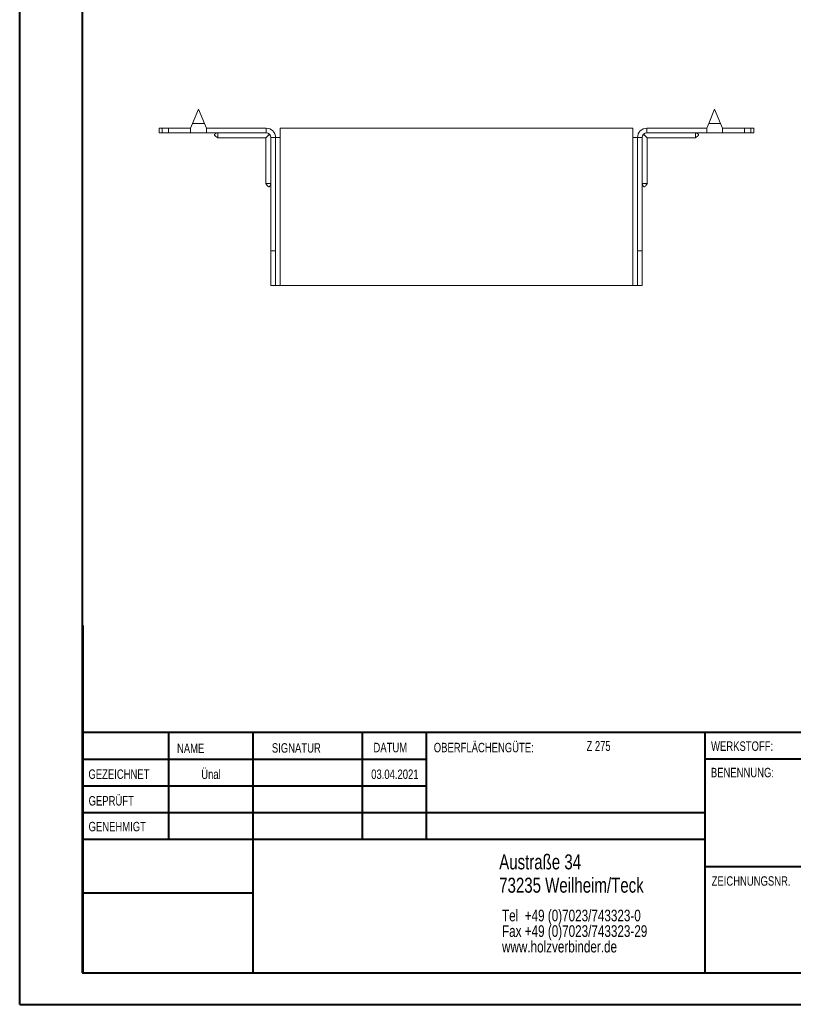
# Model space of a CAD drawing. Header units: millimetres. Extents: x 0 to 210, y 0 to 297.
# Tile 1 of 7: x 0 to 123, y 0 to 157. Entities that reach past the tile are written whole.
import ezdxf

# ---------------------------------------------------------------- set-up
doc = ezdxf.new("R2010")
doc.units = ezdxf.units.MM
doc.styles.add('SLDTEXTSTYLE0', font='TXT', dxfattribs={"width": 0.75})
doc.styles.add('SLDTEXTSTYLE2', font='TXT', dxfattribs={"width": 0.7})

# ---------------------------------------------------------------- blocks, each defined once
blk = doc.blocks.new('SW_NOTE_0')
at = {"color": 0, "linetype": 'Continuous', "lineweight": 0, "char_height": 1.8521, "attachment_point": 1, "style": 'SLDTEXTSTYLE0'}
for s, insert in [('Tel  +49 (0)7023/743323-0', (0, 2.39)), ('Fax +49 (0)7023/743323-29', (0, -0.08)), ('www.holzverbinder.de', (0, -2.55))]:
    blk.add_mtext(s, dxfattribs=dict(at, insert=insert))

msp = doc.modelspace()

# ---------------------------------------------------------------- linework, layer by layer
at = {"color": 7, "linetype": 'Continuous', "lineweight": 40}
for p, q in [((0.08, 0.21), (0.08, 297.21)), ((10.08, 5.21), (10.08, 292.21)), ((10.11, 60.37), (10.11, 5.12)), ((205.08, 43.37), (10.11, 43.37)), ((23.71, 43.37), (23.71, 26.37)), ((37.1, 43.37), (37.1, 5.12)), ((54.51, 43.37), (54.51, 26.37)), ((64.71, 26.37), (64.71, 43.37)), ((108.91, 43.37), (108.91, 5.12)), ((64.71, 39.1), (10.11, 39.1)), ((205.08, 39.12), (108.91, 39.12)), ((64.71, 34.87), (10.11, 34.87)), ((108.91, 30.62), (10.11, 30.62)), ((108.91, 26.37), (10.11, 26.37)), ((108.91, 22.12), (205.08, 22.12)), ((37.1, 17.87), (10.11, 17.87)), ((10.11, 13.71), (10.08, 13.71)), ((10.11, 9.46), (10.08, 9.46)), ((10.08, 5.21), (205.08, 5.21)), ((0.08, 0.21), (210.08, 0.21))]:
    msp.add_line(p, q, dxfattribs=at)
at = {"color": 7, "linetype": 'Continuous', "lineweight": 15}
for p, q in [((28.48, 142.35), (27.54, 140.1)), ((29.42, 140.1), (28.48, 142.35)), ((110.48, 142.35), (109.54, 140.1)), ((111.42, 140.1), (110.48, 142.35)), ((22.23, 139.35), (22.23, 138.6)), ((22.23, 139.35), (22.73, 139.35)), ((22.73, 139.35), (22.73, 138.6)), ((22.73, 139.35), (23.73, 139.35)), ((23.73, 138.6), (23.73, 139.35)), ((27.23, 139.35), (23.73, 139.35)), ((27.54, 140.1), (27.23, 139.35)), ((27.23, 139.35), (27.23, 138.6)), ((27.54, 140.1), (29.42, 140.1)), ((29.73, 139.35), (29.42, 140.1)), ((29.73, 138.6), (29.73, 139.35)), ((39.23, 139.35), (29.73, 139.35)), ((39.23, 138.6), (39.23, 139.35)), ((41.48, 137.85), (41.48, 139.35)), ((97.48, 139.35), (41.48, 139.35)), ((97.48, 139.35), (97.48, 137.85)), ((99.73, 138.6), (99.73, 139.35)), ((99.73, 139.35), (109.23, 139.35)), ((109.54, 140.1), (109.23, 139.35)), ((109.23, 139.35), (109.23, 138.6)), ((109.54, 140.1), (111.42, 140.1)), ((111.73, 139.35), (111.42, 140.1)), ((111.73, 139.35), (115.23, 139.35)), ((111.73, 138.6), (111.73, 139.35)), ((115.23, 138.6), (115.23, 139.35)), ((115.23, 139.35), (116.23, 139.35)), ((116.23, 138.6), (116.23, 139.35)), ((116.23, 139.35), (116.73, 139.35)), ((116.73, 138.6), (116.73, 139.35)), ((22.73, 138.6), (22.23, 138.6)), ((23.73, 138.6), (22.73, 138.6)), ((27.23, 138.6), (23.73, 138.6)), ((27.23, 138.6), (29.73, 138.6)), ((39.23, 138.6), (29.73, 138.6)), ((31.53, 137.8), (39.18, 137.8)), ((39.18, 137.8), (39.76, 138.38)), ((39.18, 137.8), (39.18, 130.54)), ((39.98, 137.85), (40.73, 137.85)), ((39.98, 119.85), (39.98, 137.85)), ((40.73, 119.85), (40.73, 137.85)), ((40.73, 137.85), (41.48, 137.85)), ((41.48, 114.35), (41.48, 137.85)), ((97.48, 137.85), (97.48, 114.35)), ((97.48, 137.85), (98.23, 137.85)), ((98.98, 137.85), (98.23, 137.85)), ((98.23, 119.85), (98.23, 137.85)), ((98.98, 119.85), (98.98, 137.85)), ((99.2, 138.38), (99.78, 137.8)), ((99.73, 138.6), (109.23, 138.6)), ((99.78, 137.8), (107.43, 137.8)), ((99.78, 130.54), (99.78, 137.8)), ((109.23, 138.6), (111.73, 138.6)), ((111.73, 138.6), (115.23, 138.6)), ((116.23, 138.6), (115.23, 138.6)), ((116.73, 138.6), (116.23, 138.6)), ((40.73, 119.85), (39.98, 119.85)), ((39.98, 114.35), (39.98, 119.85)), ((40.73, 114.35), (40.73, 119.85)), ((98.23, 119.85), (98.98, 119.85)), ((98.23, 114.35), (98.23, 119.85)), ((98.98, 114.35), (98.98, 119.85)), ((39.98, 114.35), (40.73, 114.35)), ((40.73, 114.35), (41.48, 114.35)), ((97.48, 114.35), (41.48, 114.35)), ((97.48, 114.35), (98.23, 114.35)), ((98.23, 114.35), (98.98, 114.35))]:
    msp.add_line(p, q, dxfattribs=at)
at = {"color": 7, "linetype": 'Continuous', "lineweight": 0}
for p, q in [((64.71, 39.12), (10.11, 39.12)), ((23.71, 5.21), (23.71, 5.12)), ((54.51, 5.21), (54.51, 5.12))]:
    msp.add_line(p, q, dxfattribs=at)
at = {"color": 7, "linetype": 'Continuous', "lineweight": 15}
for centre, radius, start, end in [((39.23, 137.85), 1.5, 0, 90), ((99.73, 137.85), 1.5, 90, 180), ((39.23, 137.85), 0.75, 0, 90), ((99.73, 137.85), 0.75, 90, 180)]:
    msp.add_arc(centre, radius, start, end, dxfattribs=at)
for points, knots in [([(31.53, 138.6), (31.39, 138.56), (31.24, 138.51), (31.09, 138.4), (31.05, 138.36), (31.03, 138.32), (31.03, 138.3), (31.03, 138.27), (31.04, 138.24), (31.09, 138.14), (31.29, 138.01), (31.44, 137.88), (31.53, 137.8)], [0, 0, 0, 0, 0.312859, 0.368954, 0.414537, 0.434314, 0.452963, 0.471429, 0.490675, 0.534328, 0.71923, 1, 1, 1, 1]), ([(31.53, 138.6), (31.53, 138.52), (31.53, 138.33), (31.53, 138.07), (31.53, 137.87), (31.53, 137.79), (31.53, 137.81), (31.53, 137.81)], [0, 0, 0, 0, 0.176999, 0.437532, 0.698072, 0.958616, 1, 1, 1, 1]), ([(107.42, 137.8), (107.52, 137.88), (107.65, 138), (107.82, 138.12), (107.89, 138.19), (107.92, 138.24), (107.93, 138.27), (107.93, 138.3), (107.92, 138.32), (107.91, 138.36), (107.87, 138.4), (107.72, 138.51), (107.56, 138.56), (107.43, 138.6)], [0, 0, 0, 0, 0.280625, 0.412833, 0.465947, 0.509578, 0.528814, 0.54727, 0.56591, 0.585677, 0.631236, 0.687302, 1, 1, 1, 1]), ([(107.43, 138.6), (107.43, 138.52), (107.43, 138.33), (107.43, 138.07), (107.43, 137.87), (107.43, 137.79), (107.43, 137.81), (107.43, 137.81)], [0, 0, 0, 0, 0.1769989, 0.4375318, 0.6980723, 0.958616, 1, 1, 1, 1]), ([(39.17, 130.54), (39.25, 130.45), (39.37, 130.31), (39.49, 130.14), (39.57, 130.07), (39.61, 130.05), (39.65, 130.04), (39.67, 130.04), (39.7, 130.04), (39.73, 130.06), (39.77, 130.1), (39.88, 130.25), (39.93, 130.4), (39.98, 130.54)], [0, 0, 0, 0, 0.2806254, 0.4128334, 0.4659465, 0.5095777, 0.5288137, 0.5472697, 0.5659098, 0.5856766, 0.6312359, 0.6873022, 1, 1, 1, 1]), ([(39.19, 130.54), (39.19, 130.54), (39.2, 130.54), (39.37, 130.54), (39.59, 130.54), (39.8, 130.54), (39.92, 130.54), (39.98, 130.54)], [0, 0, 0, 0, 0.217783, 0.478083, 0.738383, 0.867316, 1, 1, 1, 1]), ([(98.98, 130.54), (99.02, 130.4), (99.08, 130.25), (99.18, 130.1), (99.22, 130.06), (99.26, 130.04), (99.28, 130.04), (99.31, 130.04), (99.34, 130.05), (99.44, 130.1), (99.57, 130.3), (99.7, 130.45), (99.79, 130.54)], [0, 0, 0, 0, 0.312859, 0.368954, 0.414537, 0.434314, 0.452963, 0.471429, 0.490675, 0.534328, 0.71923, 1, 1, 1, 1]), ([(99.77, 130.54), (99.76, 130.54), (99.75, 130.54), (99.59, 130.54), (99.37, 130.54), (99.16, 130.54), (99.04, 130.54), (98.98, 130.54)], [0, 0, 0, 0, 0.217783, 0.478083, 0.738383, 0.867316, 1, 1, 1, 1])]:
    msp.add_open_spline(points, degree=3, knots=knots, dxfattribs=at)

# ---------------------------------------------------------------- block references
at = {"color": 7, "linetype": 'Continuous', "lineweight": 0}
msp.add_blockref('SW_NOTE_0', (76.7, 12.85), dxfattribs=at)

# ---------------------------------------------------------------- texts
for s, insert, char_height, attachment_point, style in [('NAME', (25.07, 41.62), 1.5, 1, 'SLDTEXTSTYLE0'), ('SIGNATUR', (40.14, 41.68), 1.5, 1, 'SLDTEXTSTYLE0'), ('DATUM', (56.28, 41.74), 1.5, 1, 'SLDTEXTSTYLE0'), ('OBERFLÄCHENGÜTE:', (65.86, 41.74), 1.5, 1, 'SLDTEXTSTYLE0'), ('Z 275', (90.14, 42.03), 1.587, 1, 'SLDTEXTSTYLE2'), ('WERKSTOFF:', (109.91, 41.96), 1.5, 1, 'SLDTEXTSTYLE0'), ('GEZEICHNET', (11, 37.51), 1.5, 1, 'SLDTEXTSTYLE0'), ('Ünal', (30.47, 37.5), 1.499, 2, 'SLDTEXTSTYLE0'), ('03.04.2021', (59.68, 37.5), 1.499, 2, 'SLDTEXTSTYLE0'), ('BENENNUNG:', (109.88, 37.77), 1.5, 1, 'SLDTEXTSTYLE0'), ('GEPRÜFT', (11.03, 33.28), 1.5, 1, 'SLDTEXTSTYLE0'), ('GENEHMIGT', (11.02, 29.19), 1.5, 1, 'SLDTEXTSTYLE0'), ('Austraße 34', (76.25, 24.02), 2.3813, 1, 'SLDTEXTSTYLE0'), ('73235 Weilheim/Teck', (76.25, 20.32), 2.3813, 1, 'SLDTEXTSTYLE0'), ('ZEICHNUNGSNR.', (110, 20.55), 1.5, 1, 'SLDTEXTSTYLE0')]:
    msp.add_mtext(s, dxfattribs=dict(at, insert=insert, char_height=char_height, attachment_point=attachment_point, style=style))

doc.saveas('drawing.dxf')
